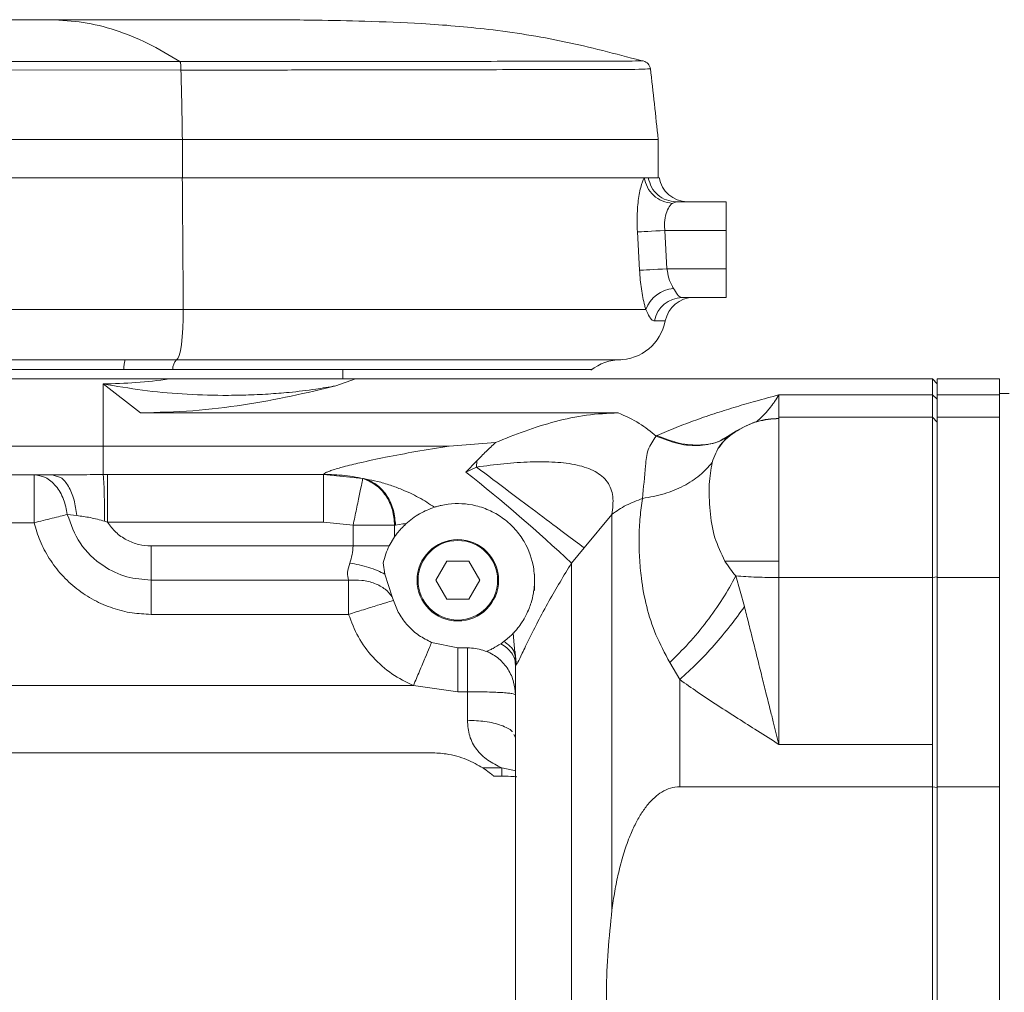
# Model space of a CAD drawing. Header units: millimetres. Extents: x 176 to 9387, y -11044 to -3322.
# Tile 236 of 256: x 8959 to 8968, y -10913 to -10903. Entities that reach past the tile are written whole.
import ezdxf

# ---------------------------------------------------------------- set-up
doc = ezdxf.new("R2010")
doc.units = ezdxf.units.MM
doc.header["$LTSCALE"] = 0.3175
doc.layers.add('1轮廓实线层', color=7, linetype='Continuous', lineweight=18)

msp = doc.modelspace()

# ---------------------------------------------------------------- linework, layer by layer
at = {"layer": '1轮廓实线层', "color": 0, "lineweight": 13, "ltscale": 20}
for p, q in [((8958.87149, -10903.43544), (8958.03292, -10903.43534)), ((8959.18643, -10903.43541), (8958.87149, -10903.43544)), ((8960.08103, -10903.82821), (8957.72164, -10903.82792)), ((8964.43044, -10903.82063), (8964.40961, -10903.82093)), ((8957.73253, -10903.90682), (8960.09177, -10903.90719)), ((8960.10542, -10904.55893), (8960.10542, -10904.91893)), ((8964.5729, -10904.91893), (8964.5729, -10904.55893)), ((8964.47878, -10904.91893), (8964.44171, -10904.91893)), ((8964.73979, -10905.14393), (8964.70409, -10905.1593)), ((8964.73979, -10905.14393), (8965.21091, -10905.14393)), ((8965.21091, -10905.14393), (8965.21091, -10905.41393)), ((8964.37652, -10905.42814), (8964.3923, -10905.42727)), ((8964.39619, -10905.78802), (8964.37652, -10905.42814)), ((8964.3923, -10905.42727), (8964.4142, -10905.42606)), ((8964.4142, -10905.42606), (8964.44166, -10905.42455)), ((8964.44166, -10905.42455), (8964.47399, -10905.42277)), ((8964.47399, -10905.42277), (8964.51038, -10905.42076)), ((8964.51038, -10905.42076), (8964.54989, -10905.41858)), ((8964.54989, -10905.41858), (8964.59154, -10905.41629)), ((8964.59154, -10905.41629), (8964.63427, -10905.41393)), ((8964.63427, -10905.41393), (8964.65403, -10905.77393)), ((8965.21091, -10905.41393), (8964.63427, -10905.41393)), ((8965.21091, -10905.41393), (8965.21091, -10905.77393)), ((8964.39619, -10905.78802), (8964.41195, -10905.78716)), ((8964.41195, -10905.78716), (8964.43383, -10905.78596)), ((8964.43383, -10905.78596), (8964.46129, -10905.78446)), ((8964.46129, -10905.78446), (8964.49364, -10905.78269)), ((8964.49364, -10905.78269), (8964.53004, -10905.78071)), ((8964.53004, -10905.78071), (8964.56959, -10905.77855)), ((8964.56959, -10905.77855), (8964.61126, -10905.77627)), ((8964.61126, -10905.77627), (8964.65403, -10905.77393)), ((8964.65403, -10905.77393), (8965.21091, -10905.77393)), ((8965.21091, -10905.77393), (8965.21091, -10906.04393)), ((8965.21091, -10906.04393), (8964.7974, -10906.04393)), ((8960.11317, -10906.2452), (8960.11378, -10906.15576)), ((8960.11004, -10906.33202), (8960.11317, -10906.2452)), ((8960.10453, -10906.41278), (8960.11004, -10906.33202)), ((8960.09685, -10906.48428), (8960.10453, -10906.41278)), ((8960.07627, -10906.58864), (8960.0873, -10906.54368)), ((8960.0873, -10906.54368), (8960.09685, -10906.48428)), ((8959.56854, -10906.62893), (8953.81108, -10906.62893)), ((8959.56854, -10906.62893), (8960.05153, -10906.62876)), ((8960.05153, -10906.62876), (8960.06419, -10906.61738)), ((8960.06419, -10906.61738), (8960.07627, -10906.58864)), ((8954.77091, -10906.71893), (8959.55701, -10906.71893)), ((8959.55701, -10906.71893), (8960.01478, -10906.71893)), ((8960.01478, -10906.71893), (8963.95091, -10906.71893)), ((8961.61091, -10906.80893), (8961.61091, -10906.71893)), ((8961.5453, -10906.87326), (8961.73192, -10906.80893)), ((8961.73192, -10906.80893), (8967.14591, -10906.80893)), ((8967.14591, -10906.95786), (8967.14591, -10906.80893)), ((8967.14591, -10906.80893), (8967.19091, -10906.85393)), ((8967.7759, -10906.80893), (8967.19091, -10906.80893)), ((8967.19091, -10906.80893), (8967.19091, -10906.95786)), ((8967.7759, -10906.95786), (8967.7759, -10906.80893)), ((8959.7131, -10907.12691), (8959.36091, -10906.85464)), ((8959.36091, -10906.85464), (8959.36091, -10907.43893)), ((8967.14591, -10906.95786), (8965.7059, -10906.95786)), ((8965.7059, -10906.95786), (8965.7059, -10907.16893)), ((8967.14591, -10906.95786), (8967.14591, -10907.16893)), ((8967.19091, -10906.99942), (8967.14591, -10906.95786)), ((8967.19091, -10906.95786), (8967.7759, -10906.95786)), ((8967.19091, -10906.95786), (8967.19091, -10907.16893)), ((8967.86591, -10906.94393), (8967.7759, -10906.94393)), ((8967.7759, -10906.95786), (8967.7759, -10907.16893)), ((8964.19734, -10907.12691), (8959.7131, -10907.12691)), ((8967.14591, -10907.16893), (8965.7059, -10907.16893)), ((8965.7059, -10908.51893), (8965.7059, -10907.16893)), ((8967.19091, -10907.21393), (8967.14591, -10907.16893)), ((8967.14591, -10908.67321), (8967.14591, -10907.16893)), ((8967.7759, -10907.16893), (8967.19091, -10907.16893)), ((8967.19091, -10907.16893), (8967.19091, -10908.67321)), ((8967.7759, -10908.67321), (8967.7759, -10907.16893)), ((8965.30831, -10907.29673), (8965.2213, -10907.34885)), ((8965.30831, -10907.29673), (8965.30453, -10907.29867)), ((8964.55195, -10907.34551), (8964.56283, -10907.34048)), ((8965.2213, -10907.34885), (8965.19218, -10907.36629)), ((8959.36091, -10907.43893), (8957.4713, -10907.43893)), ((8959.36091, -10907.43893), (8962.60971, -10907.43893)), ((8959.36091, -10907.70685), (8959.36091, -10907.43893)), ((8962.60971, -10907.43893), (8963.04373, -10907.40607)), ((8962.87073, -10907.57593), (8962.76679, -10907.68347)), ((8962.86599, -10907.63565), (8962.87073, -10907.57593)), ((8962.76679, -10907.68347), (8962.86599, -10907.63565)), ((8958.44308, -10907.70893), (8958.88421, -10907.70893)), ((8958.71333, -10907.70893), (8958.71333, -10908.15893)), ((8958.88421, -10907.70893), (8958.95172, -10907.70862)), ((8958.92092, -10907.72131), (8958.88421, -10907.70893)), ((8959.36091, -10907.70685), (8959.40122, -10907.70681)), ((8961.43091, -10907.70681), (8959.40122, -10907.70681)), ((8959.40122, -10907.70681), (8959.40122, -10908.15328)), ((8961.43091, -10907.70496), (8961.43091, -10907.70681)), ((8961.79952, -10907.74484), (8961.43091, -10907.70681)), ((8961.43091, -10908.15328), (8961.43091, -10907.70681)), ((8961.83168, -10907.74948), (8961.79952, -10907.74484)), ((8959.11351, -10908.09212), (8959.02539, -10908.08217)), ((8963.87711, -10908.39577), (8964.1373, -10908.0806)), ((8964.1373, -10908.0806), (8964.1373, -10911.79775)), ((8958.71333, -10908.15893), (8958.44308, -10908.15893)), ((8959.40122, -10908.15328), (8959.37572, -10908.14466)), ((8959.40122, -10908.15328), (8961.43091, -10908.15328)), ((8961.70737, -10908.18211), (8961.43091, -10908.15328)), ((8962.09708, -10908.18211), (8961.70737, -10908.18211)), ((8961.70737, -10908.18211), (8961.70737, -10908.3765)), ((8962.10612, -10908.18172), (8962.09708, -10908.18211)), ((8962.09708, -10908.29178), (8962.09708, -10908.18211)), ((8962.10612, -10908.18172), (8962.17483, -10908.16937)), ((8962.17483, -10908.16937), (8962.20309, -10908.16937)), ((8962.04714, -10908.3765), (8962.09708, -10908.29178)), ((8959.81091, -10908.3765), (8961.70737, -10908.3765)), ((8959.81091, -10908.3765), (8959.81091, -10908.69786)), ((8963.75812, -10908.53766), (8963.87711, -10908.39577)), ((8961.98971, -10908.53545), (8962.00678, -10908.64187)), ((8962.58786, -10908.52044), (8962.48481, -10908.69893)), ((8962.79396, -10908.52044), (8962.58786, -10908.52044)), ((8962.89701, -10908.69893), (8962.79396, -10908.52044)), ((8963.75812, -10908.53766), (8963.75812, -10914.88055)), ((8965.7059, -10908.51893), (8965.19845, -10908.51893)), ((8965.7059, -10908.67321), (8965.7059, -10908.51893)), ((8962.00678, -10908.64187), (8962.07447, -10908.85471)), ((8963.4109, -10908.64113), (8963.4109, -10908.65459)), ((8963.4109, -10908.65459), (8963.4109, -10908.79642)), ((8965.30041, -10908.65892), (8965.38166, -10908.94667)), ((8965.7059, -10908.67321), (8965.7059, -10910.24052)), ((8967.14591, -10908.67321), (8965.7059, -10908.67321)), ((8967.19091, -10908.66807), (8967.14591, -10908.67321)), ((8967.14591, -10908.67321), (8967.14591, -10910.24052)), ((8967.19091, -10908.67321), (8967.7759, -10908.67321)), ((8967.19091, -10908.67321), (8967.19091, -10910.24052)), ((8967.7759, -10908.67321), (8967.7759, -10910.24052)), ((8961.66541, -10908.69787), (8959.81091, -10908.69786)), ((8959.81091, -10908.69786), (8959.81091, -10909.01923)), ((8961.66541, -10908.69787), (8961.66541, -10909.01923)), ((8962.48481, -10908.69893), (8962.58786, -10908.87742)), ((8962.79396, -10908.87742), (8962.89701, -10908.69893)), ((8962.07447, -10908.85471), (8962.08627, -10908.88778)), ((8962.58786, -10908.87742), (8962.79396, -10908.87742)), ((8961.66541, -10909.01923), (8959.81091, -10909.01923)), ((8963.22981, -10909.41657), (8963.21199, -10909.19579)), ((8962.44487, -10909.28264), (8962.69091, -10909.33217)), ((8962.69091, -10909.33217), (8962.69091, -10909.74539)), ((8962.69091, -10909.33217), (8962.78091, -10909.33217)), ((8962.78091, -10909.74539), (8962.78091, -10909.33217)), ((8962.95596, -10909.36837), (8962.96347, -10909.36535)), ((8963.23091, -10909.47847), (8963.22981, -10909.41657)), ((8963.23091, -10909.48559), (8963.22981, -10909.41657)), ((8963.23091, -10909.47847), (8963.23091, -10913.36507)), ((8963.23091, -10909.47847), (8963.23091, -10909.48559)), ((8964.7737, -10909.63171), (8964.68026, -10909.47155)), ((8955.0409, -10909.68893), (8962.27362, -10909.68893)), ((8962.27362, -10909.68893), (8962.69091, -10909.74539)), ((8964.7737, -10910.63812), (8964.7737, -10909.63171)), ((8962.69091, -10909.74539), (8962.78091, -10909.74539)), ((8962.78091, -10910.0142), (8962.78091, -10909.74539)), ((8963.23091, -10910.17683), (8963.21626, -10910.14918)), ((8965.7059, -10910.24052), (8967.14591, -10910.24052)), ((8967.14591, -10910.63812), (8967.14591, -10910.24052)), ((8967.19091, -10910.24052), (8967.19091, -10910.63812)), ((8967.7759, -10910.63812), (8967.7759, -10910.24052)), ((8962.4392, -10910.31893), (8955.0409, -10910.31893)), ((8963.10514, -10910.46216), (8962.92633, -10910.46216)), ((8963.02578, -10910.53822), (8963.10563, -10910.53822)), ((8963.09956, -10910.53822), (8963.2196, -10910.54113)), ((8963.23446, -10910.48944), (8963.10514, -10910.46215)), ((8963.10514, -10910.46216), (8963.10514, -10910.53983)), ((8964.7737, -10910.63812), (8967.14591, -10910.63812)), ((8967.14591, -10910.63812), (8967.14591, -10914.49974)), ((8967.14591, -10910.63812), (8967.19091, -10910.64548)), ((8967.19091, -10910.63812), (8967.7759, -10910.63812)), ((8967.19091, -10910.63812), (8967.19091, -10914.49974)), ((8967.7759, -10910.63812), (8967.7759, -10914.49974))]:
    msp.add_line(p, q, dxfattribs=at)
for radius in [0.3825, 0.3735]:
    msp.add_circle((8962.69091, -10908.69893), radius, dxfattribs=at)
for centre, radius, start, end in [((8964.84708, -10904.87393), 0.27, 189.33498, 269.304602), ((8964.74493, -10906.26565), 0.3091, 95.374079, 159.17763), ((8964.79936, -10906.31018), 0.26626, 90.423336, 169.860014), ((8964.9036, -10906.31393), 0.27, 90.000003, 169.191815), ((8964.19636, -10906.17893), 0.45, 269.997931, 349.190274), ((8959.82723, -10906.70782), 0.27045, 163.040254, 182.354473), ((8960.14357, -10906.71884), 0.12878, 135.612385, 180.039225), ((8964.22137, -10907.07859), 0.45, 90.115197, 128.528828), ((8953.19291, -10919.79663), 15.43982, 46.820756, 51.678215)]:
    msp.add_arc(centre, radius, start, end, dxfattribs=at)
for points, knots in [([(8964.41024, -10903.81841), (8964.17116, -10903.75522), (8963.69983, -10903.63065), (8963.00984, -10903.52118), (8962.38377, -10903.46878), (8961.84318, -10903.44815), (8961.40997, -10903.43918), (8961.05932, -10903.43547), (8960.77046, -10903.43437), (8960.49313, -10903.43439), (8960.19447, -10903.43485), (8959.83461, -10903.43533), (8959.38359, -10903.43537), (8959.0532, -10903.43542), (8958.87149, -10903.43544)], [0, 0, 0, 0, 8.2340476, 16.2333937, 23.2115528, 29.1298989, 34.2274764, 37.6332617, 40.8591029, 43.9111722, 46.9399961, 50.8574634, 55.8438639, 61.9385744, 61.9385744, 61.9385744, 61.9385744]), ([(8958.87149, -10903.43544), (8958.97203, -10903.44012), (8959.17326, -10903.4495), (8959.47621, -10903.52696), (8959.77896, -10903.64667), (8959.98075, -10903.76795), (8960.08103, -10903.82821)], [0, 0, 0, 0, 3.5773006, 7.1601343, 10.7842439, 14.364281, 14.364281, 14.364281, 14.364281]), ([(8964.40961, -10903.82093), (8964.40297, -10903.82094), (8964.38372, -10903.82096), (8964.26031, -10903.82611), (8964.04694, -10903.82272), (8963.75325, -10903.82441), (8963.38749, -10903.82501), (8962.95446, -10903.82568), (8962.46342, -10903.82664), (8961.92124, -10903.82741), (8961.33638, -10903.82785), (8960.72124, -10903.82825), (8960.29376, -10903.82823), (8960.08103, -10903.82821)], [0, 0, 0, 0, 2.4180617, 7.0082345, 11.5692926, 16.1380587, 20.724422, 25.2749261, 29.8571315, 34.4199902, 38.9706761, 43.5552946, 48.0969194, 48.0969194, 48.0969194, 48.0969194]), ([(8960.08103, -10903.82821), (8960.08285, -10903.83073), (8960.08638, -10903.83564), (8960.09005, -10903.85398), (8960.09215, -10903.87801), (8960.0919, -10903.89727), (8960.09177, -10903.90719)], [0, 0, 0, 0, 0.23168456, 0.45089443, 0.66946055, 0.90176995, 0.90176995, 0.90176995, 0.90176995]), ([(8964.49947, -10903.89848), (8964.49444, -10903.88032), (8964.48439, -10903.84405), (8964.44948, -10903.82805), (8964.43205, -10903.82006)], [0, 0, 0, 0, 0.6346748, 1.267232, 1.267232, 1.267232, 1.267232]), ([(8960.09177, -10903.90719), (8960.30772, -10903.90721), (8960.7416, -10903.90725), (8961.36573, -10903.90676), (8961.95884, -10903.90617), (8962.50824, -10903.9052), (8963.00541, -10903.90398), (8963.44333, -10903.90302), (8963.81324, -10903.90208), (8964.1084, -10903.90017), (8964.32872, -10903.90301), (8964.45695, -10903.89769), (8964.51039, -10903.89647), (8964.49681, -10903.8977), (8964.49554, -10903.89781)], [0, 0, 0, 0, 4.4164479, 8.873636, 13.2974818, 17.7329479, 22.1850992, 26.605132, 31.0601005, 35.4943595, 39.9217268, 44.3815119, 48.8045899, 49.2631482, 49.2631482, 49.2631482, 49.2631482]), ([(8960.10542, -10904.55893), (8960.10378, -10904.45031), (8960.10048, -10904.23305), (8960.09467, -10904.01581), (8960.09177, -10903.90719)], [0, 0, 0, 0, 3.6215736, 7.2432858, 7.2432858, 7.2432858, 7.2432858]), ([(8964.57289, -10904.55893), (8964.56055, -10904.4478), (8964.53586, -10904.22554), (8964.51117, -10904.00328), (8964.49883, -10903.89215)], [0, 0, 0, 0, 3.7271122, 7.454232, 7.454232, 7.454232, 7.454232]), ([(8939.62337, -10904.55893), (8940.8828, -10904.55893), (8943.39965, -10904.55893), (8947.19432, -10904.55893), (8950.15808, -10904.55893), (8952.28825, -10904.55893), (8953.57965, -10904.55893), (8954.87495, -10904.55893), (8956.1747, -10904.55893), (8957.47954, -10904.55893), (8958.79029, -10904.55893), (8959.66632, -10904.55893), (8960.10542, -10904.55893)], [0, 0, 0, 0, 42.2467176, 84.4262428, 126.7105657, 140.9944196, 155.308653, 169.6592217, 184.0523872, 198.4963922, 213.0010117, 227.578342, 227.578342, 227.578342, 227.578342]), ([(8960.10542, -10904.55893), (8960.28597, -10904.55893), (8960.64642, -10904.55893), (8961.16969, -10904.55893), (8961.67206, -10904.55893), (8962.14754, -10904.55893), (8962.59105, -10904.55893), (8962.99854, -10904.55893), (8963.36633, -10904.55893), (8963.6907, -10904.55893), (8963.96788, -10904.55893), (8964.19574, -10904.55893), (8964.37305, -10904.55893), (8964.49569, -10904.55893), (8964.56435, -10904.55893), (8964.56693, -10904.55893), (8964.56805, -10904.55893)], [0, 0, 0, 0, 3.6631609, 7.3131555, 10.9508332, 14.576325, 18.1903623, 21.7950779, 25.3912763, 28.9792607, 32.5600901, 36.1357288, 39.7070892, 43.2748302, 46.8404956, 49.5847464, 49.5847464, 49.5847464, 49.5847464]), ([(8960.10453, -10904.91893), (8959.62873, -10904.91893), (8958.70466, -10904.91893), (8957.36031, -10904.91893), (8956.09779, -10904.91893), (8954.83106, -10904.91893), (8953.41579, -10904.91893), (8951.85215, -10904.91893), (8950.17673, -10904.91893), (8948.46783, -10904.91893), (8946.71978, -10904.91893), (8944.9321, -10904.91893), (8943.15162, -10904.91893), (8941.3738, -10904.91893), (8940.20158, -10904.91893), (8939.62313, -10904.91893)], [0, 0, 0, 0, 15.7956985, 30.6766926, 44.6430149, 57.7325332, 72.7676885, 91.688999, 109.7402527, 128.5335187, 148.6183685, 168.0354779, 188.2224848, 208.1538018, 227.5711894, 227.5711894, 227.5711894, 227.5711894]), ([(8960.10542, -10904.91893), (8959.54696, -10904.91893), (8958.43342, -10904.91893), (8956.76812, -10904.91893), (8955.1117, -10904.91893), (8953.4627, -10904.91893), (8951.82, -10904.91893), (8950.18272, -10904.91893), (8947.6007, -10904.91893), (8944.07475, -10904.91893), (8941.10761, -10904.91893), (8939.62337, -10904.91893)], [0, 0, 0, 0, 18.5397877, 36.9673509, 55.3056494, 73.5724863, 91.7814601, 109.9439568, 128.0694177, 177.8014147, 227.578342, 227.578342, 227.578342, 227.578342]), ([(8960.11378, -10906.15576), (8960.11207, -10905.92489), (8960.10901, -10905.5126), (8960.1059, -10905.10033), (8960.10453, -10904.91893)], [0, 0, 0, 0, 7.6959311, 13.7429424, 13.7429424, 13.7429424, 13.7429424]), ([(8964.44171, -10904.91893), (8964.40785, -10904.91893), (8964.34007, -10904.91893), (8964.1849, -10904.91893), (8963.97608, -10904.91893), (8963.69802, -10904.91893), (8963.37395, -10904.91893), (8963.0055, -10904.91893), (8962.59764, -10904.91893), (8962.15282, -10904.91893), (8961.67679, -10904.91893), (8961.17245, -10904.91893), (8960.64748, -10904.91893), (8960.2855, -10904.91893), (8960.10453, -10904.91893)], [0, 0, 0, 0, 3.1233544, 6.2518682, 10.3990982, 14.5464467, 18.7115956, 22.8779564, 27.0666501, 31.25287, 35.4697197, 39.6880027, 43.9400662, 48.1908917, 48.1908917, 48.1908917, 48.1908917]), ([(8964.41021, -10904.91893), (8964.3817, -10904.91893), (8964.29913, -10904.91893), (8964.05714, -10904.91893), (8963.69815, -10904.91893), (8963.24949, -10904.91893), (8962.72808, -10904.91893), (8962.14045, -10904.91893), (8961.49947, -10904.91893), (8960.8179, -10904.91893), (8960.34302, -10904.91893), (8960.10542, -10904.91893)], [0, 0, 0, 0, 2.9638913, 8.5852967, 14.1902118, 19.7847401, 25.4143721, 31.0002444, 36.6293561, 42.2266532, 47.8309393, 47.8309393, 47.8309393, 47.8309393]), ([(8964.37652, -10905.42814), (8964.37517, -10905.39221), (8964.37157, -10905.29615), (8964.38072, -10905.14578), (8964.40572, -10905.00356), (8964.42939, -10904.94024), (8964.44149, -10904.91922), (8964.44166, -10904.91893)], [0, 0, 0, 0, 0.9481335, 2.5352064, 4.1489612, 5.7476813, 5.7701995, 5.7701995, 5.7701995, 5.7701995]), ([(8964.44166, -10904.91893), (8964.449, -10904.94946), (8964.46369, -10905.01052), (8964.52579, -10905.08737), (8964.60847, -10905.14313), (8964.67222, -10905.15391), (8964.70409, -10905.1593)], [0, 0, 0, 0, 1.0825316, 2.165073, 3.2475985, 4.3301032, 4.3301032, 4.3301032, 4.3301032]), ([(8964.47877, -10904.91893), (8964.48705, -10904.94956), (8964.50362, -10905.01081), (8964.56576, -10905.08396), (8964.64683, -10905.13426), (8964.7088, -10905.14071), (8964.73979, -10905.14393)], [0, 0, 0, 0, 1.0556148, 2.1112408, 3.1668882, 4.222518, 4.222518, 4.222518, 4.222518]), ([(8964.57633, -10904.91893), (8964.57519, -10904.91893), (8964.5726, -10904.91893), (8964.52394, -10904.91893), (8964.48434, -10904.91893), (8964.47878, -10904.91893)], [0, 0, 0, 0, 0.4385179, 0.9932315, 1.0839701, 1.0839701, 1.0839701, 1.0839701]), ([(8964.70409, -10905.1593), (8964.70391, -10905.15944), (8964.6912, -10905.16983), (8964.66682, -10905.20044), (8964.63977, -10905.27102), (8964.62938, -10905.3476), (8964.63294, -10905.39596), (8964.63427, -10905.41393)], [0, 0, 0, 0, 0.0126483, 0.8996339, 1.7605883, 2.5752982, 3.0573577, 3.0573577, 3.0573577, 3.0573577]), ([(8964.45602, -10906.15577), (8964.45242, -10906.14315), (8964.43629, -10906.08651), (8964.41087, -10905.96542), (8964.4011, -10905.84738), (8964.39619, -10905.78802)], [0, 0, 0, 0, 0.518206, 2.3251492, 4.1527797, 4.1527797, 4.1527797, 4.1527797]), ([(8964.65403, -10905.77393), (8964.65914, -10905.80386), (8964.66952, -10905.86465), (8964.69583, -10905.92393), (8964.71224, -10905.9516), (8964.71598, -10905.9579)], [0, 0, 0, 0, 0.9345066, 1.8980457, 2.1820658, 2.1820658, 2.1820658, 2.1820658]), ([(8964.71598, -10905.9579), (8964.72803, -10905.97819), (8964.75203, -10906.01859), (8964.77586, -10906.04157), (8964.79254, -10906.0434), (8964.7974, -10906.04393)], [0, 0, 0, 0, 0.5804414, 1.1560103, 1.3928733, 1.3928733, 1.3928733, 1.3928733]), ([(8964.7974, -10906.04393), (8964.82832, -10906.04393), (8964.89046, -10906.04393), (8964.8992, -10906.04393), (8964.9036, -10906.04393)], [0, 0, 0, 0, 0.5871338, 1.1799932, 1.1799932, 1.1799932, 1.1799932]), ([(8953.74779, -10906.15576), (8954.0443, -10906.15576), (8955.52684, -10906.15576), (8957.64884, -10906.15576), (8959.47514, -10906.15576), (8960.11378, -10906.15576)], [0, 0, 0, 0, 9.8914792, 49.4576533, 70.7331896, 70.7331896, 70.7331896, 70.7331896]), ([(8960.11378, -10906.15576), (8960.11378, -10906.15576), (8960.31148, -10906.15576), (8960.69761, -10906.15576), (8961.26502, -10906.15576), (8961.80739, -10906.15577), (8962.3185, -10906.15577), (8962.79249, -10906.15577), (8963.22379, -10906.15577), (8963.6056, -10906.15577), (8963.93313, -10906.15577), (8964.23705, -10906.15577), (8964.37678, -10906.15577), (8964.45602, -10906.15577)], [0, 0, 0, 0, 0.0000423, 4.6746225, 9.3641192, 14.0386919, 18.7133344, 23.4029275, 28.0776537, 32.7538272, 37.4448123, 42.1208777, 48.2470989, 48.2470989, 48.2470989, 48.2470989]), ([(8964.53727, -10906.26331), (8964.53258, -10906.26261), (8964.51668, -10906.26024), (8964.49245, -10906.23491), (8964.46781, -10906.18138), (8964.45602, -10906.15577)], [0, 0, 0, 0, 0.2846892, 0.9646534, 1.5887761, 1.5887761, 1.5887761, 1.5887761]), ([(8964.63779, -10906.26331), (8964.63407, -10906.26331), (8964.62648, -10906.26331), (8964.58054, -10906.26331), (8964.54436, -10906.26331), (8964.53727, -10906.26331)], [0, 0, 0, 0, 0.4873084, 0.9934765, 1.116991, 1.116991, 1.116991, 1.116991]), ([(8960.05153, -10906.62876), (8960.24904, -10906.62876), (8960.57891, -10906.62876), (8961.02583, -10906.62876), (8961.40235, -10906.62876), (8961.76776, -10906.62876), (8962.11585, -10906.62876), (8962.441, -10906.62876), (8962.74481, -10906.62876), (8963.02726, -10906.62876), (8963.28333, -10906.62876), (8963.50901, -10906.62876), (8963.70591, -10906.62876), (8963.87354, -10906.62876), (8964.00848, -10906.62876), (8964.10959, -10906.62876), (8964.17579, -10906.62876), (8964.20819, -10906.62876), (8964.20534, -10906.62876), (8964.20446, -10906.62876)], [0, 0, 0, 0, 4.0208172, 6.715301, 9.4098078, 12.182593, 14.9553932, 17.6502395, 20.3451026, 23.1181425, 25.8911833, 28.5857715, 31.2803614, 34.05335, 36.8262807, 39.5209687, 42.215667, 44.9886557, 46.2264958, 46.2264958, 46.2264958, 46.2264958]), ([(8959.9816, -10906.80893), (8959.87038, -10906.80893), (8959.64794, -10906.80893), (8959.30711, -10906.80893), (8958.96783, -10906.80893), (8958.63463, -10906.80893), (8958.31281, -10906.80893), (8958.00815, -10906.80893), (8957.72275, -10906.80893), (8957.55512, -10906.80893), (8957.4713, -10906.80893)], [0, 0, 0, 0, 3.4865531, 6.9730803, 10.4596059, 13.9461217, 17.4326472, 20.9191365, 24.4056704, 27.8921723, 27.8921723, 27.8921723, 27.8921723]), ([(8959.9816, -10906.80893), (8959.8782, -10906.82227), (8959.67418, -10906.8486), (8959.46438, -10906.85265), (8959.36091, -10906.85464)], [0, 0, 0, 0, 3.5097396, 6.9255207, 6.9255207, 6.9255207, 6.9255207]), ([(8961.73192, -10906.80893), (8961.69278, -10906.80893), (8961.61439, -10906.80893), (8961.50657, -10906.80893), (8961.39844, -10906.80893), (8961.29586, -10906.80893), (8961.19257, -10906.80893), (8961.08573, -10906.80893), (8960.97628, -10906.80893), (8960.80542, -10906.80893), (8960.57766, -10906.80893), (8960.2835, -10906.80893), (8960.08114, -10906.80893), (8959.9816, -10906.80893)], [0, 0, 0, 0, 1.2125109, 2.4278968, 3.5552877, 4.8594207, 5.9463626, 7.1196847, 8.5539525, 9.7227906, 12.9881055, 16.270221, 19.4480419, 19.4480419, 19.4480419, 19.4480419]), ([(8961.5453, -10906.87326), (8961.48265, -10906.88409), (8961.33875, -10906.90898), (8961.12698, -10906.9337), (8960.90795, -10906.95138), (8960.70073, -10906.96099), (8960.43217, -10906.96444), (8960.10911, -10906.95312), (8959.73189, -10906.91871), (8959.48454, -10906.87599), (8959.36091, -10906.85464)], [0, 0, 0, 0, 2.2562844, 5.1824902, 7.4282068, 9.8041034, 12.2072437, 16.4014678, 20.4082908, 24.4123733, 24.4123733, 24.4123733, 24.4123733]), ([(8959.7131, -10907.12691), (8959.87747, -10907.12277), (8960.20622, -10907.11449), (8960.68235, -10907.05458), (8961.13458, -10906.97215), (8961.40839, -10906.90622), (8961.5453, -10906.87326)], [0, 0, 0, 0, 5.1521021, 10.3047556, 15.4595053, 20.6144414, 20.6144414, 20.6144414, 20.6144414]), ([(8965.7059, -10906.95786), (8965.63294, -10906.97733), (8965.4994, -10907.01298), (8965.30387, -10907.06963), (8965.11597, -10907.128), (8964.92669, -10907.19262), (8964.7398, -10907.26281), (8964.62159, -10907.31469), (8964.56283, -10907.34048)], [0, 0, 0, 0, 2.4895898, 4.5567061, 6.705297, 8.9938876, 11.2149476, 13.4107988, 13.4107988, 13.4107988, 13.4107988]), ([(8965.7059, -10906.95786), (8965.69215, -10906.97936), (8965.67164, -10907.01145), (8965.644, -10907.0502), (8965.62534, -10907.075), (8965.60449, -10907.10118), (8965.5747, -10907.13588), (8965.53502, -10907.17675), (8965.50393, -10907.20138), (8965.4891, -10907.21312)], [0, 0, 0, 0, 0.7167063, 1.0692042, 1.4416385, 1.6919407, 2.157731, 2.9879996, 3.7442696, 3.7442696, 3.7442696, 3.7442696]), ([(8964.19734, -10907.12691), (8964.09778, -10907.13148), (8963.89862, -10907.14064), (8963.60596, -10907.20514), (8963.32044, -10907.29335), (8963.13597, -10907.3685), (8963.04373, -10907.40607)], [0, 0, 0, 0, 3.3222832, 6.6454089, 9.968818, 13.292791, 13.292791, 13.292791, 13.292791]), ([(8964.55195, -10907.34551), (8964.50207, -10907.30378), (8964.40229, -10907.22032), (8964.26566, -10907.15805), (8964.19734, -10907.12691)], [0, 0, 0, 0, 2.3350807, 4.670544, 4.670544, 4.670544, 4.670544]), ([(8965.7059, -10907.18012), (8965.63805, -10907.18545), (8965.49944, -10907.19634), (8965.31132, -10907.28932), (8965.18787, -10907.38056), (8965.14702, -10907.4471), (8965.14277, -10907.45401)], [0, 0, 0, 0, 2.27509, 4.6478953, 7.0207963, 7.2960279, 7.2960279, 7.2960279, 7.2960279]), ([(8965.7059, -10907.17778), (8965.63673, -10907.18283), (8965.49541, -10907.19316), (8965.37155, -10907.26172), (8965.30831, -10907.29673)], [0, 0, 0, 0, 2.3109902, 4.721146, 4.721146, 4.721146, 4.721146]), ([(8964.55195, -10907.34551), (8964.62206, -10907.37273), (8964.76387, -10907.4278), (8964.96739, -10907.44043), (8965.15452, -10907.40349), (8965.2549, -10907.33335), (8965.30453, -10907.29867)], [0, 0, 0, 0, 2.2108591, 4.4721591, 6.7334322, 8.9442932, 8.9442932, 8.9442932, 8.9442932]), ([(8965.30453, -10907.29867), (8965.24992, -10907.33784), (8965.14195, -10907.41529), (8965.09945, -10907.53449), (8965.07845, -10907.5934)], [0, 0, 0, 0, 2.1870247, 4.3241298, 4.3241298, 4.3241298, 4.3241298]), ([(8964.425, -10907.9313), (8964.4343, -10907.82876), (8964.44823, -10907.67497), (8964.46652, -10907.4693), (8964.5235, -10907.38673), (8964.55195, -10907.34551)], [0, 0, 0, 0, 3.4158947, 5.1228594, 6.8252213, 6.8252213, 6.8252213, 6.8252213]), ([(8965.19218, -10907.36629), (8965.17994, -10907.3741), (8965.11621, -10907.41477), (8964.9731, -10907.43451), (8964.77291, -10907.42375), (8964.63233, -10907.36803), (8964.56283, -10907.34048)], [0, 0, 0, 0, 0.5425331, 2.8266535, 5.1110378, 7.3449526, 7.3449526, 7.3449526, 7.3449526]), ([(8965.21669, -10907.36068), (8965.21424, -10907.36273), (8965.20935, -10907.36683), (8965.19727, -10907.37092), (8965.19124, -10907.37297)], [0, 0, 0, 0, 0.15971953, 0.3189257, 0.3189257, 0.3189257, 0.3189257]), ([(8961.43091, -10907.70496), (8961.43162, -10907.7032), (8961.43313, -10907.69945), (8961.44775, -10907.69025), (8961.47327, -10907.67885), (8961.52907, -10907.65863), (8961.62998, -10907.62962), (8961.79901, -10907.58842), (8962.02562, -10907.54074), (8962.30544, -10907.48839), (8962.50508, -10907.45594), (8962.60971, -10907.43893)], [0, 0, 0, 0, 0.2778596, 0.5915636, 0.9823696, 1.4579587, 2.7540342, 4.4522613, 7.0766693, 10.1282522, 13.4888845, 13.4888845, 13.4888845, 13.4888845]), ([(8963.04373, -10907.40607), (8963.01447, -10907.43371), (8962.95597, -10907.48899), (8962.89915, -10907.54695), (8962.87073, -10907.57593)], [0, 0, 0, 0, 1.3471861, 2.6943, 2.6943, 2.6943, 2.6943]), ([(8962.86599, -10907.63565), (8962.95198, -10907.62441), (8963.1221, -10907.60217), (8963.36989, -10907.58516), (8963.60268, -10907.58573), (8963.81189, -10907.61107), (8963.98574, -10907.66954), (8964.10514, -10907.7704), (8964.15844, -10907.91177), (8964.14448, -10908.0233), (8964.1373, -10908.0806)], [0, 0, 0, 0, 2.4513874, 4.8497429, 7.1739696, 9.4023216, 11.5280405, 13.5911177, 15.6868373, 17.901533, 17.901533, 17.901533, 17.901533]), ([(8963.87711, -10908.39577), (8963.82099, -10908.35358), (8963.7074, -10908.26819), (8963.46253, -10908.0841), (8963.17953, -10907.87136), (8962.96953, -10907.71349), (8962.86599, -10907.63565)], [0, 0, 0, 0, 3.4797034, 7.0425108, 10.5975922, 14.0551589, 14.0551589, 14.0551589, 14.0551589]), ([(8964.425, -10907.9313), (8964.49403, -10907.91843), (8964.63272, -10907.89258), (8964.81288, -10907.81676), (8964.96739, -10907.71869), (8965.0417, -10907.63486), (8965.07845, -10907.5934)], [0, 0, 0, 0, 2.1072051, 4.2336426, 6.346258, 8.4131982, 8.4131982, 8.4131982, 8.4131982]), ([(8965.07845, -10907.5934), (8965.06702, -10907.6591), (8965.04378, -10907.79271), (8965.0544, -10908.03619), (8965.08784, -10908.29079), (8965.16318, -10908.44618), (8965.19845, -10908.51893)], [0, 0, 0, 0, 2.7795271, 5.6524364, 8.2976314, 10.6259774, 10.6259774, 10.6259774, 10.6259774]), ([(8958.71334, -10907.70893), (8958.74924, -10907.71399), (8958.8233, -10907.72442), (8958.92159, -10907.80827), (8958.9961, -10907.93158), (8959.01584, -10908.03306), (8959.02539, -10908.08217)], [0, 0, 0, 0, 1.4516188, 2.9936366, 4.5322522, 5.9747229, 5.9747229, 5.9747229, 5.9747229]), ([(8959.11351, -10908.09212), (8959.10693, -10908.04177), (8959.09333, -10907.93769), (8959.03842, -10907.81205), (8958.97716, -10907.73461), (8958.93494, -10907.72462), (8958.92092, -10907.72131)], [0, 0, 0, 0, 1.3629259, 2.8167386, 4.2705212, 4.9932462, 4.9932462, 4.9932462, 4.9932462]), ([(8958.95172, -10907.70862), (8959.00726, -10907.70836), (8959.14073, -10907.70773), (8959.27974, -10907.70717), (8959.36091, -10907.70685)], [0, 0, 0, 0, 1.892074, 4.5466258, 4.5466258, 4.5466258, 4.5466258]), ([(8959.36091, -10907.70685), (8959.36264, -10907.71849), (8959.3662, -10907.74255), (8959.37092, -10907.84649), (8959.37444, -10907.98645), (8959.37531, -10908.09311), (8959.37572, -10908.14466)], [0, 0, 0, 0, 1.1811771, 2.4396149, 3.6957157, 4.8706763, 4.8706763, 4.8706763, 4.8706763]), ([(8961.83168, -10907.74948), (8961.76416, -10907.73628), (8961.63182, -10907.71042), (8961.49696, -10907.70676), (8961.43091, -10907.70496)], [0, 0, 0, 0, 2.2936899, 4.4958285, 4.4958285, 4.4958285, 4.4958285]), ([(8961.79952, -10907.74484), (8961.79714, -10907.75615), (8961.7922, -10907.77956), (8961.77032, -10907.8834), (8961.74071, -10908.02391), (8961.71823, -10908.13058), (8961.70737, -10908.18211)], [0, 0, 0, 0, 1.1994628, 2.4826407, 3.7657929, 4.9652573, 4.9652573, 4.9652573, 4.9652573]), ([(8962.09708, -10908.18211), (8962.09313, -10908.13354), (8962.085, -10908.03356), (8962.01922, -10907.89912), (8961.92165, -10907.79353), (8961.83946, -10907.76077), (8961.79952, -10907.74484)], [0, 0, 0, 0, 1.5492677, 3.1886626, 4.8280451, 6.3773114, 6.3773114, 6.3773114, 6.3773114]), ([(8962.47237, -10908.0129), (8962.42339, -10907.98142), (8962.32543, -10907.91844), (8962.18439, -10907.85306), (8962.05462, -10907.80398), (8961.94199, -10907.77037), (8961.86663, -10907.7561), (8961.83168, -10907.74948)], [0, 0, 0, 0, 1.9404658, 3.8815731, 5.1483973, 6.5505724, 7.7632051, 7.7632051, 7.7632051, 7.7632051]), ([(8962.10612, -10908.18172), (8962.10213, -10908.13463), (8962.09392, -10908.03789), (8962.03339, -10907.9069), (8961.94417, -10907.80203), (8961.86851, -10907.76668), (8961.83168, -10907.74948)], [0, 0, 0, 0, 1.4887313, 3.0583332, 4.6279125, 6.1166584, 6.1166584, 6.1166584, 6.1166584]), ([(8964.425, -10907.9313), (8964.37236, -10907.95078), (8964.26706, -10907.98975), (8964.18055, -10908.05031), (8964.1373, -10908.0806)], [0, 0, 0, 0, 1.8156399, 3.631274, 3.631274, 3.631274, 3.631274]), ([(8964.68026, -10909.47155), (8964.63362, -10909.3844), (8964.53975, -10909.20902), (8964.45806, -10908.94432), (8964.41363, -10908.70267), (8964.39461, -10908.48622), (8964.39089, -10908.29473), (8964.39879, -10908.10907), (8964.41644, -10907.98937), (8964.425, -10907.9313)], [0, 0, 0, 0, 2.9069706, 5.8504364, 8.8575633, 11.0731706, 13.2889321, 15.5704536, 17.7201693, 17.7201693, 17.7201693, 17.7201693]), ([(8962.47237, -10908.0129), (8962.42603, -10908.03039), (8962.35849, -10908.05589), (8962.26468, -10908.11634), (8962.22372, -10908.15161), (8962.20309, -10908.16937)], [0, 0, 0, 0, 1.8186384, 2.6508592, 3.4954949, 3.4954949, 3.4954949, 3.4954949]), ([(8963.40059, -10908.82039), (8963.40331, -10908.80162), (8963.41493, -10908.72158), (8963.40661, -10908.54978), (8963.34275, -10908.36985), (8963.23336, -10908.2184), (8963.12736, -10908.11995), (8963.00078, -10908.04397), (8962.82666, -10907.98134), (8962.66033, -10907.97285), (8962.54445, -10907.99339), (8962.50133, -10908.00404), (8962.48206, -10908.00993), (8962.47237, -10908.0129)], [0, 0, 0, 0, 0.5813118, 2.4777858, 5.7014344, 7.3770954, 9.0510904, 10.6317495, 12.2120342, 14.9754324, 15.7335224, 16.1193984, 16.5097313, 16.5097313, 16.5097313, 16.5097313]), ([(8958.71333, -10908.15893), (8958.74201, -10908.15188), (8958.79994, -10908.13763), (8958.88353, -10908.11706), (8958.96122, -10908.09795), (8959.00414, -10908.08739), (8959.02539, -10908.08217)], [0, 0, 0, 0, 0.8834815, 1.7849158, 2.6866116, 3.5706938, 3.5706938, 3.5706938, 3.5706938]), ([(8959.02539, -10908.08217), (8959.05892, -10908.17497), (8959.12785, -10908.3658), (8959.3401, -10908.5642), (8959.57773, -10908.67867), (8959.73465, -10908.69159), (8959.81091, -10908.69786)], [0, 0, 0, 0, 3.3100905, 6.8061463, 9.5319541, 12.1093112, 12.1093112, 12.1093112, 12.1093112]), ([(8959.37572, -10908.14466), (8959.33051, -10908.13219), (8959.24011, -10908.10727), (8959.1557, -10908.09717), (8959.11351, -10908.09212)], [0, 0, 0, 0, 1.4904736, 2.9797761, 2.9797761, 2.9797761, 2.9797761]), ([(8959.81091, -10909.01923), (8959.75141, -10909.0165), (8959.62987, -10909.01093), (8959.44915, -10908.96497), (8959.27332, -10908.88958), (8959.11061, -10908.78321), (8958.96828, -10908.6507), (8958.85283, -10908.49789), (8958.76477, -10908.33313), (8958.73024, -10908.2162), (8958.71333, -10908.15893)], [0, 0, 0, 0, 1.9901341, 4.065414, 6.2019938, 8.3709146, 10.5406973, 12.6796568, 14.7587853, 16.753783, 16.753783, 16.753783, 16.753783]), ([(8959.81091, -10908.3765), (8959.7723, -10908.37385), (8959.69298, -10908.3684), (8959.57941, -10908.32325), (8959.4762, -10908.2527), (8959.42614, -10908.18632), (8959.40122, -10908.15328)], [0, 0, 0, 0, 1.2958122, 2.6620193, 4.0595807, 5.4440029, 5.4440029, 5.4440029, 5.4440029]), ([(8962.20309, -10908.16937), (8962.17387, -10908.19911), (8962.13262, -10908.24109), (8962.1051, -10908.28034), (8962.09708, -10908.29178)], [0, 0, 0, 0, 1.2786781, 1.8050956, 1.8050956, 1.8050956, 1.8050956]), ([(8961.6765, -10908.53772), (8961.68515, -10908.51168), (8961.70214, -10908.46053), (8961.70565, -10908.40417), (8961.70737, -10908.3765)], [0, 0, 0, 0, 0.9359458, 1.8391719, 1.8391719, 1.8391719, 1.8391719]), ([(8961.70737, -10908.3765), (8961.73947, -10908.3765), (8961.80368, -10908.3765), (8961.89532, -10908.3765), (8961.97952, -10908.3765), (8962.0246, -10908.3765), (8962.04714, -10908.3765)], [0, 0, 0, 0, 0.943793, 1.8875924, 2.83139, 3.775239, 3.775239, 3.775239, 3.775239]), ([(8962.04714, -10908.3765), (8962.03557, -10908.40125), (8962.01219, -10908.45128), (8961.99726, -10908.5072), (8961.98971, -10908.53545)], [0, 0, 0, 0, 0.9327843, 1.8851152, 1.8851152, 1.8851152, 1.8851152]), ([(8961.66541, -10908.69787), (8961.66044, -10908.67466), (8961.6501, -10908.62643), (8961.66748, -10908.56802), (8961.6765, -10908.53772)], [0, 0, 0, 0, 0.8855068, 1.8402359, 1.8402359, 1.8402359, 1.8402359]), ([(8962.00678, -10908.64187), (8961.98429, -10908.63037), (8961.93918, -10908.60733), (8961.85604, -10908.57788), (8961.76744, -10908.5536), (8961.70642, -10908.54294), (8961.6765, -10908.53772)], [0, 0, 0, 0, 0.9816573, 1.9682782, 2.9376674, 3.8699807, 3.8699807, 3.8699807, 3.8699807]), ([(8963.75812, -10908.53766), (8963.68587, -10908.65638), (8963.57461, -10908.83922), (8963.44611, -10909.08014), (8963.35934, -10909.25232), (8963.29313, -10909.39065), (8963.25432, -10909.47267), (8963.24567, -10909.48295), (8963.24221, -10909.48705)], [0, 0, 0, 0, 3.6201484, 5.5753916, 7.2441552, 9.1112377, 10.8586869, 12.0194671, 12.0194671, 12.0194671, 12.0194671]), ([(8965.19845, -10908.51893), (8965.2137, -10908.54308), (8965.24395, -10908.59099), (8965.2817, -10908.6364), (8965.30041, -10908.65892)], [0, 0, 0, 0, 0.9721009, 1.9284047, 1.9284047, 1.9284047, 1.9284047]), ([(8965.30041, -10908.65892), (8965.26094, -10908.73039), (8965.18125, -10908.8747), (8965.02935, -10909.0894), (8964.86123, -10909.29405), (8964.7402, -10909.41276), (8964.68026, -10909.47155)], [0, 0, 0, 0, 2.8279706, 5.7101839, 8.5923957, 11.4203598, 11.4203598, 11.4203598, 11.4203598]), ([(8965.30041, -10908.65892), (8965.36376, -10908.66308), (8965.48956, -10908.67132), (8965.63413, -10908.67259), (8965.7059, -10908.67321)], [0, 0, 0, 0, 2.2710457, 4.5100592, 4.5100592, 4.5100592, 4.5100592]), ([(8962.07447, -10908.85471), (8962.05437, -10908.82964), (8962.01329, -10908.77841), (8961.91295, -10908.72521), (8961.79385, -10908.69428), (8961.70762, -10908.69669), (8961.66541, -10908.69787)], [0, 0, 0, 0, 1.2585409, 2.5717012, 3.8848648, 5.1433993, 5.1433993, 5.1433993, 5.1433993]), ([(8963.35975, -10908.96547), (8963.36651, -10908.94752), (8963.38398, -10908.90108), (8963.39427, -10908.85108), (8963.40059, -10908.82039)], [0, 0, 0, 0, 0.6490861, 1.6796766, 1.6796766, 1.6796766, 1.6796766]), ([(8961.66541, -10909.01923), (8961.71293, -10909.00438), (8961.81094, -10908.97378), (8961.94201, -10908.93284), (8962.04327, -10908.90121), (8962.07222, -10908.89217), (8962.08627, -10908.88778)], [0, 0, 0, 0, 1.1868411, 2.4476366, 3.7094921, 4.8989962, 4.8989962, 4.8989962, 4.8989962]), ([(8962.08627, -10908.88778), (8962.10247, -10908.93023), (8962.13526, -10909.01616), (8962.21867, -10909.1278), (8962.32178, -10909.22155), (8962.40417, -10909.26244), (8962.44487, -10909.28264)], [0, 0, 0, 0, 1.519329, 3.0752062, 4.6311513, 6.1504745, 6.1504745, 6.1504745, 6.1504745]), ([(8963.21199, -10909.19579), (8963.2133, -10909.19441), (8963.21988, -10909.18744), (8963.24242, -10909.16388), (8963.28945, -10909.10112), (8963.32913, -10909.03607), (8963.35083, -10908.98604), (8963.35975, -10908.96547)], [0, 0, 0, 0, 0.2936229, 1.4764402, 2.1751851, 2.6978572, 3.0630782, 3.0630782, 3.0630782, 3.0630782]), ([(8965.38166, -10908.94667), (8965.33795, -10909.00756), (8965.24987, -10909.13027), (8965.09828, -10909.31021), (8964.93818, -10909.48147), (8964.82825, -10909.58188), (8964.7737, -10909.63171)], [0, 0, 0, 0, 2.5321553, 5.1027406, 7.6733384, 10.205506, 10.205506, 10.205506, 10.205506]), ([(8965.38166, -10908.94667), (8965.39402, -10908.99569), (8965.41978, -10909.09794), (8965.45953, -10909.25698), (8965.50206, -10909.42762), (8965.54384, -10909.59568), (8965.58554, -10909.76359), (8965.6219, -10909.90905), (8965.66247, -10910.07086), (8965.689, -10910.17449), (8965.7059, -10910.24052)], [0, 0, 0, 0, 1.6427813, 3.4266676, 5.349971, 7.4103548, 9.1476694, 11.1152762, 12.4595124, 14.8207182, 14.8207182, 14.8207182, 14.8207182]), ([(8962.27362, -10909.68893), (8962.20458, -10909.65467), (8962.06485, -10909.58532), (8961.88997, -10909.42631), (8961.7485, -10909.23697), (8961.69288, -10909.09123), (8961.66541, -10909.01923)], [0, 0, 0, 0, 2.5768536, 5.2157697, 7.8546612, 10.4315246, 10.4315246, 10.4315246, 10.4315246]), ([(8963.1241, -10909.27404), (8963.13256, -10909.26748), (8963.15873, -10909.24722), (8963.19564, -10909.21294), (8963.20646, -10909.20159), (8963.21199, -10909.19579)], [0, 0, 0, 0, 0.2483964, 0.7676862, 1.3096589, 1.3096589, 1.3096589, 1.3096589]), ([(8962.27362, -10909.68893), (8962.29295, -10909.64305), (8962.33283, -10909.54844), (8962.38617, -10909.4219), (8962.42737, -10909.32415), (8962.43915, -10909.2962), (8962.44487, -10909.28264)], [0, 0, 0, 0, 1.1867981, 2.4476208, 3.7094812, 4.8989713, 4.8989713, 4.8989713, 4.8989713]), ([(8962.78091, -10909.33217), (8962.83073, -10909.33646), (8962.89099, -10909.34165), (8962.94637, -10909.36442), (8962.95596, -10909.36837)], [0, 0, 0, 0, 1.6602712, 2.0082606, 2.0082606, 2.0082606, 2.0082606]), ([(8962.96347, -10909.36535), (8962.96994, -10909.36266), (8962.98285, -10909.35731), (8963.03168, -10909.3346), (8963.07024, -10909.31039), (8963.09517, -10909.29473)], [0, 0, 0, 0, 0.4369618, 0.8706894, 1.664465, 1.664465, 1.664465, 1.664465]), ([(8963.09517, -10909.29473), (8963.09826, -10909.29261), (8963.10444, -10909.28838), (8963.11413, -10909.28146), (8963.12056, -10909.27667), (8963.1241, -10909.27404)], [0, 0, 0, 0, 0.12266319, 0.2452977, 0.39525741, 0.39525741, 0.39525741, 0.39525741]), ([(8963.09517, -10909.29473), (8963.11519, -10909.3077), (8963.15565, -10909.33391), (8963.19804, -10909.38142), (8963.22583, -10909.43257), (8963.22922, -10909.46804), (8963.23091, -10909.48559)], [0, 0, 0, 0, 0.679857, 1.3734047, 2.0669725, 2.746814, 2.746814, 2.746814, 2.746814]), ([(8963.1241, -10909.27404), (8963.15375, -10909.29525), (8963.21286, -10909.33755), (8963.22417, -10909.39029), (8963.22981, -10909.41657)], [0, 0, 0, 0, 1.058717, 2.1106567, 2.1106567, 2.1106567, 2.1106567]), ([(8963.23091, -10909.77362), (8963.22776, -10909.73356), (8963.22122, -10909.65042), (8963.16676, -10909.53282), (8963.08104, -10909.42958), (8963.00252, -10909.38668), (8962.96347, -10909.36535)], [0, 0, 0, 0, 1.3512158, 2.8043477, 4.3063298, 5.792608, 5.792608, 5.792608, 5.792608]), ([(8963.2278, -10909.36906), (8963.22985, -10909.39192), (8963.2338, -10909.43617), (8963.2384, -10909.47037), (8963.24062, -10909.4869)], [0, 0, 0, 0, 0.6805243, 1.3173173, 1.3173173, 1.3173173, 1.3173173]), ([(8963.24221, -10909.48705), (8963.23998, -10909.4906), (8963.23018, -10909.50614), (8963.23059, -10909.49052), (8963.23091, -10909.47847)], [0, 0, 0, 0, 0.12737558, 0.55835708, 0.55835708, 0.55835708, 0.55835708]), ([(8964.7737, -10909.63171), (8964.82949, -10909.67082), (8964.94672, -10909.75301), (8965.12955, -10909.8742), (8965.31714, -10909.9951), (8965.50935, -10910.11657), (8965.63825, -10910.19786), (8965.7059, -10910.24052)], [0, 0, 0, 0, 2.3000029, 4.832619, 7.3391557, 9.7312204, 12.3731325, 12.3731325, 12.3731325, 12.3731325]), ([(8962.78091, -10909.74539), (8962.83751, -10909.74576), (8962.9246, -10909.74634), (8963.02936, -10909.74986), (8963.10146, -10909.75351), (8963.15953, -10909.75803), (8963.21565, -10909.7646), (8963.22489, -10909.77006), (8963.23091, -10909.77362)], [0, 0, 0, 0, 1.2057396, 1.8547905, 2.517623, 3.1805107, 3.8295935, 5.0352911, 5.0352911, 5.0352911, 5.0352911]), ([(8963.10514, -10910.46216), (8963.05954, -10910.43957), (8962.96974, -10910.39509), (8962.86471, -10910.29496), (8962.79374, -10910.16795), (8962.78515, -10910.06498), (8962.78091, -10910.0142)], [0, 0, 0, 0, 1.7459522, 3.4378153, 5.0518094, 6.6221086, 6.6221086, 6.6221086, 6.6221086]), ([(8963.20151, -10910.12134), (8963.20077, -10910.11981), (8963.19483, -10910.10745), (8963.15728, -10910.08701), (8963.10137, -10910.06072), (8963.02859, -10910.03986), (8962.92418, -10910.01967), (8962.83733, -10910.01635), (8962.78091, -10910.0142)], [0, 0, 0, 0, 0.1166156, 0.9381603, 1.7760428, 2.6127537, 3.4310759, 4.9486704, 4.9486704, 4.9486704, 4.9486704]), ([(8962.92633, -10910.46216), (8962.87797, -10910.4343), (8962.78132, -10910.37862), (8962.6034, -10910.32672), (8962.48697, -10910.3212), (8962.4392, -10910.31893)], [0, 0, 0, 0, 2.1333799, 4.263585, 5.7451932, 5.7451932, 5.7451932, 5.7451932]), ([(8963.02578, -10910.53636), (8963.02647, -10910.53695), (8963.03134, -10910.5411), (8963.0101, -10910.52275), (8962.9715, -10910.49216), (8962.93696, -10910.46922), (8962.92633, -10910.46216)], [0, 0, 0, 0, 0.0986034, 0.6874333, 1.2796434, 1.5428733, 1.5428733, 1.5428733, 1.5428733]), ([(8963.0252, -10910.53955), (8963.09936, -10910.53907), (8963.17487, -10910.53858), (8963.24281, -10910.54575), (8963.24404, -10910.54588)], [0, 0, 0, 0, 2.3918561, 2.4358056, 2.4358056, 2.4358056, 2.4358056]), ([(8964.1373, -10911.79775), (8964.14588, -10911.7382), (8964.16269, -10911.62159), (8964.19829, -10911.44616), (8964.24253, -10911.27627), (8964.29482, -10911.12413), (8964.35084, -10910.99705), (8964.40823, -10910.89393), (8964.46998, -10910.80774), (8964.53518, -10910.73853), (8964.60581, -10910.68516), (8964.68522, -10910.64626), (8964.74421, -10910.64084), (8964.7737, -10910.63812)], [0, 0, 0, 0, 2.0105834, 3.9376629, 5.9801217, 7.8749811, 9.3082557, 10.6172144, 11.8125965, 12.8443528, 13.7811711, 14.7645936, 15.7469182, 15.7469182, 15.7469182, 15.7469182]), ([(8964.1373, -10911.79775), (8964.11175, -10912.05253), (8964.06021, -10912.56662), (8964.11145, -10913.08078), (8964.1373, -10913.34012)], [0, 0, 0, 0, 8.5356019, 17.2228376, 17.2228376, 17.2228376, 17.2228376])]:
    msp.add_open_spline(points, degree=3, knots=knots, dxfattribs=at)

doc.saveas('drawing.dxf')
